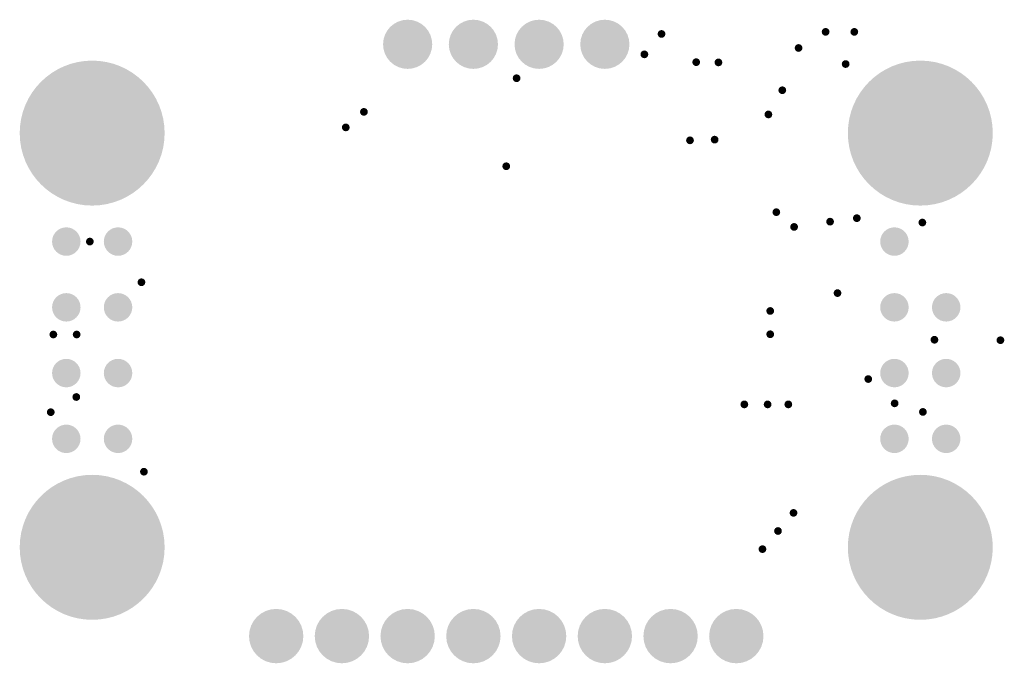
# Model space of a CAD drawing. Header units: inches. Extents: x 1.7 to 39.7, y 0.2 to 25.1.
import ezdxf

# ---------------------------------------------------------------- set-up
doc = ezdxf.new("R2010")
doc.units = ezdxf.units.IN
for name, color, linetype in [('Bottom Solder', 6, 'Continuous'), ('Pad Holes', 156, 'Continuous'), ('Via Holes', 16, 'Continuous')]:
    doc.layers.add(name, color=color, linetype=linetype)

# ---------------------------------------------------------------- blocks, each defined once
blk = doc.blocks.new('TP_1_00MM_B_2794')
at = {"layer": 'Bottom Solder'}
h = blk.add_hatch(color=6, dxfattribs=at)
edge = h.paths.add_edge_path()
edge.add_arc((0, 0), 0.55, 0, 360)
blk = doc.blocks.new('TP_1_00MM_B_2795')
at = {"layer": 'Bottom Solder'}
h = blk.add_hatch(color=6, dxfattribs=at)
edge = h.paths.add_edge_path()
edge.add_arc((0, 0), 0.55, 0, 360)
blk = doc.blocks.new('TP_1_00MM_B_2796')
at = {"layer": 'Bottom Solder'}
h = blk.add_hatch(color=6, dxfattribs=at)
edge = h.paths.add_edge_path()
edge.add_arc((0, 0), 0.55, 0, 360)
blk = doc.blocks.new('TP_1_00MM_B_2797')
at = {"layer": 'Bottom Solder'}
h = blk.add_hatch(color=6, dxfattribs=at)
edge = h.paths.add_edge_path()
edge.add_arc((0, 0), 0.55, 0, 360)
blk = doc.blocks.new('TP_1_00MM_B_2798')
at = {"layer": 'Bottom Solder'}
h = blk.add_hatch(color=6, dxfattribs=at)
edge = h.paths.add_edge_path()
edge.add_arc((0, 0), 0.55, 0, 360)
blk = doc.blocks.new('TP_1_00MM_B_2799')
at = {"layer": 'Bottom Solder'}
h = blk.add_hatch(color=6, dxfattribs=at)
edge = h.paths.add_edge_path()
edge.add_arc((0, 0), 0.55, 0, 360)
blk = doc.blocks.new('TP_1_00MM_B_2800')
at = {"layer": 'Bottom Solder'}
h = blk.add_hatch(color=6, dxfattribs=at)
edge = h.paths.add_edge_path()
edge.add_arc((0, 0), 0.55, 0, 360)
blk = doc.blocks.new('TP_1_00MM_B_2801')
at = {"layer": 'Bottom Solder'}
h = blk.add_hatch(color=6, dxfattribs=at)
edge = h.paths.add_edge_path()
edge.add_arc((0, 0), 0.55, 0, 360)
blk = doc.blocks.new('TP_1_00MM_B_2803')
at = {"layer": 'Bottom Solder'}
h = blk.add_hatch(color=6, dxfattribs=at)
edge = h.paths.add_edge_path()
edge.add_arc((0, 0), 0.55, 0, 360)
blk = doc.blocks.new('TP_1_00MM_B_2804')
at = {"layer": 'Bottom Solder'}
h = blk.add_hatch(color=6, dxfattribs=at)
edge = h.paths.add_edge_path()
edge.add_arc((0, 0), 0.55, 0, 360)
blk = doc.blocks.new('TP_1_00MM_B_2805')
at = {"layer": 'Bottom Solder'}
h = blk.add_hatch(color=6, dxfattribs=at)
edge = h.paths.add_edge_path()
edge.add_arc((0, 0), 0.55, 0, 360)
blk = doc.blocks.new('TP_1_00MM_B_2806')
at = {"layer": 'Bottom Solder'}
h = blk.add_hatch(color=6, dxfattribs=at)
edge = h.paths.add_edge_path()
edge.add_arc((0, 0), 0.55, 0, 360)
blk = doc.blocks.new('TP_1_00MM_B_2807')
at = {"layer": 'Bottom Solder'}
h = blk.add_hatch(color=6, dxfattribs=at)
edge = h.paths.add_edge_path()
edge.add_arc((0, 0), 0.55, 0, 360)
blk = doc.blocks.new('TP_1_00MM_B_2808')
at = {"layer": 'Bottom Solder'}
h = blk.add_hatch(color=6, dxfattribs=at)
edge = h.paths.add_edge_path()
edge.add_arc((0, 0), 0.55, 0, 360)
blk = doc.blocks.new('TP_1_00MM_B_2809')
at = {"layer": 'Bottom Solder'}
h = blk.add_hatch(color=6, dxfattribs=at)
edge = h.paths.add_edge_path()
edge.add_arc((0, 0), 0.55, 0, 360)
blk = doc.blocks.new('PIN_HEADER_2_54___VERT__1_4POS_F_________1_2811')
at = {"layer": 'Bottom Solder'}
h = blk.add_hatch(color=6, dxfattribs=at)
edge = h.paths.add_edge_path()
edge.add_arc((-3.81, 0), 0.95, 0, 360)
h = blk.add_hatch(color=6, dxfattribs=at)
edge = h.paths.add_edge_path()
edge.add_arc((-1.27, 0), 0.95, 0, 360)
h = blk.add_hatch(color=6, dxfattribs=at)
edge = h.paths.add_edge_path()
edge.add_arc((1.27, 0), 0.95, 0, 360)
h = blk.add_hatch(color=6, dxfattribs=at)
edge = h.paths.add_edge_path()
edge.add_arc((3.81, 0), 0.95, 0, 360)
at = {"layer": 'Pad Holes'}
h = blk.add_hatch(color=7, dxfattribs=at)
edge = h.paths.add_edge_path()
edge.add_arc((-3.81, 0), 0.5, 0, 360)
h = blk.add_hatch(color=7, dxfattribs=at)
edge = h.paths.add_edge_path()
edge.add_arc((-1.27, 0), 0.5, 0, 360)
h = blk.add_hatch(color=7, dxfattribs=at)
edge = h.paths.add_edge_path()
edge.add_arc((1.27, 0), 0.5, 0, 360)
h = blk.add_hatch(color=7, dxfattribs=at)
edge = h.paths.add_edge_path()
edge.add_arc((3.81, 0), 0.5, 0, 360)
blk = doc.blocks.new('PIN_HEADER_2_54___VERT__1_8POS_2812')
at = {"layer": 'Bottom Solder'}
h = blk.add_hatch(color=6, dxfattribs=at)
edge = h.paths.add_edge_path()
edge.add_arc((-8.89, 0), 1.05, 0, 360)
h = blk.add_hatch(color=6, dxfattribs=at)
edge = h.paths.add_edge_path()
edge.add_arc((-6.35, 0), 1.05, 0, 360)
h = blk.add_hatch(color=6, dxfattribs=at)
edge = h.paths.add_edge_path()
edge.add_arc((-3.81, 0), 1.05, 0, 360)
h = blk.add_hatch(color=6, dxfattribs=at)
edge = h.paths.add_edge_path()
edge.add_arc((-1.27, 0), 1.05, 0, 360)
h = blk.add_hatch(color=6, dxfattribs=at)
edge = h.paths.add_edge_path()
edge.add_arc((1.27, 0), 1.05, 0, 360)
h = blk.add_hatch(color=6, dxfattribs=at)
edge = h.paths.add_edge_path()
edge.add_arc((3.81, 0), 1.05, 0, 360)
h = blk.add_hatch(color=6, dxfattribs=at)
edge = h.paths.add_edge_path()
edge.add_arc((6.35, 0), 1.05, 0, 360)
h = blk.add_hatch(color=6, dxfattribs=at)
edge = h.paths.add_edge_path()
edge.add_arc((8.89, 0), 1.05, 0, 360)
at = {"layer": 'Pad Holes'}
h = blk.add_hatch(color=7, dxfattribs=at)
edge = h.paths.add_edge_path()
edge.add_arc((-8.89, 0), 0.5, 0, 360)
h = blk.add_hatch(color=7, dxfattribs=at)
edge = h.paths.add_edge_path()
edge.add_arc((-6.35, 0), 0.5, 0, 360)
h = blk.add_hatch(color=7, dxfattribs=at)
edge = h.paths.add_edge_path()
edge.add_arc((-3.81, 0), 0.5, 0, 360)
h = blk.add_hatch(color=7, dxfattribs=at)
edge = h.paths.add_edge_path()
edge.add_arc((-1.27, 0), 0.5, 0, 360)
h = blk.add_hatch(color=7, dxfattribs=at)
edge = h.paths.add_edge_path()
edge.add_arc((1.27, 0), 0.5, 0, 360)
h = blk.add_hatch(color=7, dxfattribs=at)
edge = h.paths.add_edge_path()
edge.add_arc((3.81, 0), 0.5, 0, 360)
h = blk.add_hatch(color=7, dxfattribs=at)
edge = h.paths.add_edge_path()
edge.add_arc((6.35, 0), 0.5, 0, 360)
h = blk.add_hatch(color=7, dxfattribs=at)
edge = h.paths.add_edge_path()
edge.add_arc((8.89, 0), 0.5, 0, 360)

msp = doc.modelspace()

# ---------------------------------------------------------------- hatches: boundary and pattern name
at = {"layer": 'Bottom Solder'}
h = msp.add_hatch(color=6, dxfattribs=at)
edge = h.paths.add_edge_path()
edge.add_arc((4.5, 20.68), 2.8, 0, 360)
h = msp.add_hatch(color=6, dxfattribs=at)
edge = h.paths.add_edge_path()
edge.add_arc((36.5, 20.68), 2.8, 0, 360)
h = msp.add_hatch(color=6, dxfattribs=at)
edge = h.paths.add_edge_path()
edge.add_arc((4.5, 4.68), 2.8, 0, 360)
h = msp.add_hatch(color=6, dxfattribs=at)
edge = h.paths.add_edge_path()
edge.add_arc((36.5, 4.68), 2.8, 0, 360)
at = {"layer": 'Pad Holes'}
h = msp.add_hatch(color=7, dxfattribs=at)
edge = h.paths.add_edge_path()
edge.add_arc((4.5, 20.68), 1.6, 0, 360)
h = msp.add_hatch(color=7, dxfattribs=at)
edge = h.paths.add_edge_path()
edge.add_arc((36.5, 20.68), 1.6, 0, 360)
h = msp.add_hatch(color=7, dxfattribs=at)
edge = h.paths.add_edge_path()
edge.add_arc((4.5, 4.68), 1.6, 0, 360)
h = msp.add_hatch(color=7, dxfattribs=at)
edge = h.paths.add_edge_path()
edge.add_arc((36.5, 4.68), 1.6, 0, 360)
at = {"layer": 'Via Holes'}
h = msp.add_hatch(color=7, dxfattribs=at)
edge = h.paths.add_edge_path()
edge.add_arc((32.841, 24.591), 0.15, 0, 360)
h = msp.add_hatch(color=7, dxfattribs=at)
edge = h.paths.add_edge_path()
edge.add_arc((33.95, 24.59), 0.15, 0, 360)
h = msp.add_hatch(color=7, dxfattribs=at)
edge = h.paths.add_edge_path()
edge.add_arc((26.5, 24.51), 0.15, 0, 360)
h = msp.add_hatch(color=7, dxfattribs=at)
edge = h.paths.add_edge_path()
edge.add_arc((31.795, 23.968), 0.15, 0, 360)
h = msp.add_hatch(color=7, dxfattribs=at)
edge = h.paths.add_edge_path()
edge.add_arc((25.838, 23.722), 0.15, 0, 360)
h = msp.add_hatch(color=7, dxfattribs=at)
edge = h.paths.add_edge_path()
edge.add_arc((27.84, 23.42), 0.15, 0, 360)
h = msp.add_hatch(color=7, dxfattribs=at)
edge = h.paths.add_edge_path()
edge.add_arc((28.7, 23.41), 0.15, 0, 360)
h = msp.add_hatch(color=7, dxfattribs=at)
edge = h.paths.add_edge_path()
edge.add_arc((33.615, 23.347), 0.15, 0, 360)
h = msp.add_hatch(color=7, dxfattribs=at)
edge = h.paths.add_edge_path()
edge.add_arc((20.9, 22.8), 0.15, 0, 360)
h = msp.add_hatch(color=7, dxfattribs=at)
edge = h.paths.add_edge_path()
edge.add_arc((31.167, 22.336), 0.15, 0, 360)
h = msp.add_hatch(color=7, dxfattribs=at)
edge = h.paths.add_edge_path()
edge.add_arc((15, 21.5), 0.15, 0, 360)
h = msp.add_hatch(color=7, dxfattribs=at)
edge = h.paths.add_edge_path()
edge.add_arc((30.63, 21.4), 0.15, 0, 360)
h = msp.add_hatch(color=7, dxfattribs=at)
edge = h.paths.add_edge_path()
edge.add_arc((14.3, 20.9), 0.15, 0, 360)
h = msp.add_hatch(color=7, dxfattribs=at)
edge = h.paths.add_edge_path()
edge.add_arc((27.6, 20.4), 0.15, 0, 360)
h = msp.add_hatch(color=7, dxfattribs=at)
edge = h.paths.add_edge_path()
edge.add_arc((28.552, 20.428), 0.15, 0, 360)
h = msp.add_hatch(color=7, dxfattribs=at)
edge = h.paths.add_edge_path()
edge.add_arc((20.5, 19.4), 0.15, 0, 360)
h = msp.add_hatch(color=7, dxfattribs=at)
edge = h.paths.add_edge_path()
edge.add_arc((30.937, 17.626), 0.15, 0, 360)
h = msp.add_hatch(color=7, dxfattribs=at)
edge = h.paths.add_edge_path()
edge.add_arc((34.047, 17.394), 0.15, 0, 360)
h = msp.add_hatch(color=7, dxfattribs=at)
edge = h.paths.add_edge_path()
edge.add_arc((31.624, 17.056), 0.15, 0, 360)
h = msp.add_hatch(color=7, dxfattribs=at)
edge = h.paths.add_edge_path()
edge.add_arc((33.014, 17.259), 0.15, 0, 360)
h = msp.add_hatch(color=7, dxfattribs=at)
edge = h.paths.add_edge_path()
edge.add_arc((36.579, 17.226), 0.15, 0, 360)
h = msp.add_hatch(color=7, dxfattribs=at)
edge = h.paths.add_edge_path()
edge.add_arc((4.41, 16.49), 0.15, 0, 360)
h = msp.add_hatch(color=7, dxfattribs=at)
edge = h.paths.add_edge_path()
edge.add_arc((6.404, 14.919), 0.15, 0, 360)
h = msp.add_hatch(color=7, dxfattribs=at)
edge = h.paths.add_edge_path()
edge.add_arc((33.3, 14.5), 0.15, 0, 360)
h = msp.add_hatch(color=7, dxfattribs=at)
edge = h.paths.add_edge_path()
edge.add_arc((30.7, 13.81), 0.15, 0, 360)
h = msp.add_hatch(color=7, dxfattribs=at)
edge = h.paths.add_edge_path()
edge.add_arc((3, 12.9), 0.15, 0, 360)
h = msp.add_hatch(color=7, dxfattribs=at)
edge = h.paths.add_edge_path()
edge.add_arc((3.9, 12.9), 0.15, 0, 360)
h = msp.add_hatch(color=7, dxfattribs=at)
edge = h.paths.add_edge_path()
edge.add_arc((30.7, 12.91), 0.15, 0, 360)
h = msp.add_hatch(color=7, dxfattribs=at)
edge = h.paths.add_edge_path()
edge.add_arc((37.046, 12.697), 0.15, 0, 360)
h = msp.add_hatch(color=7, dxfattribs=at)
edge = h.paths.add_edge_path()
edge.add_arc((39.596, 12.68), 0.15, 0, 360)
h = msp.add_hatch(color=7, dxfattribs=at)
edge = h.paths.add_edge_path()
edge.add_arc((34.488, 11.18), 0.15, 0, 360)
h = msp.add_hatch(color=7, dxfattribs=at)
edge = h.paths.add_edge_path()
edge.add_arc((3.886, 10.486), 0.15, 0, 360)
h = msp.add_hatch(color=7, dxfattribs=at)
edge = h.paths.add_edge_path()
edge.add_arc((29.7, 10.2), 0.15, 0, 360)
h = msp.add_hatch(color=7, dxfattribs=at)
edge = h.paths.add_edge_path()
edge.add_arc((30.6, 10.2), 0.15, 0, 360)
h = msp.add_hatch(color=7, dxfattribs=at)
edge = h.paths.add_edge_path()
edge.add_arc((31.4, 10.2), 0.15, 0, 360)
h = msp.add_hatch(color=7, dxfattribs=at)
edge = h.paths.add_edge_path()
edge.add_arc((35.508, 10.241), 0.15, 0, 360)
h = msp.add_hatch(color=7, dxfattribs=at)
edge = h.paths.add_edge_path()
edge.add_arc((2.9, 9.9), 0.15, 0, 360)
h = msp.add_hatch(color=7, dxfattribs=at)
edge = h.paths.add_edge_path()
edge.add_arc((36.6, 9.91), 0.15, 0, 360)
h = msp.add_hatch(color=7, dxfattribs=at)
edge = h.paths.add_edge_path()
edge.add_arc((6.5, 7.6), 0.15, 0, 360)
h = msp.add_hatch(color=7, dxfattribs=at)
edge = h.paths.add_edge_path()
edge.add_arc((31.6, 6.01), 0.15, 0, 360)
h = msp.add_hatch(color=7, dxfattribs=at)
edge = h.paths.add_edge_path()
edge.add_arc((31, 5.31), 0.15, 0, 360)
h = msp.add_hatch(color=7, dxfattribs=at)
edge = h.paths.add_edge_path()
edge.add_arc((30.4, 4.61), 0.15, 0, 360)

# ---------------------------------------------------------------- block references
for name, p in [('PIN_HEADER_2_54___VERT__1_4POS_F_________1_2811', (20.5, 24.11)), ('TP_1_00MM_B_2798', (5.5, 16.49)), ('TP_1_00MM_B_2800', (5.5, 13.95)), ('TP_1_00MM_B_2801', (5.5, 11.41)), ('TP_1_00MM_B_2799', (5.5, 8.87)), ('PIN_HEADER_2_54___VERT__1_8POS_2812', (20.5, 1.25))]:
    msp.add_blockref(name, p)
for name, p, rotation in [('TP_1_00MM_B_2794', (3.5, 16.49), 90), ('TP_1_00MM_B_2807', (35.5, 16.49), 180), ('TP_1_00MM_B_2797', (3.5, 13.95), 90), ('TP_1_00MM_B_2805', (35.5, 13.95), 180), ('TP_1_00MM_B_2806', (37.5, 13.95), 180), ('TP_1_00MM_B_2796', (3.5, 11.41), 90), ('TP_1_00MM_B_2804', (35.5, 11.41), 180), ('TP_1_00MM_B_2809', (37.5, 11.41), 180), ('TP_1_00MM_B_2795', (3.5, 8.87), 90), ('TP_1_00MM_B_2803', (35.5, 8.87), 180), ('TP_1_00MM_B_2808', (37.5, 8.87), 180)]:
    msp.add_blockref(name, p, dxfattribs=dict(rotation=rotation))

doc.saveas('drawing.dxf')
